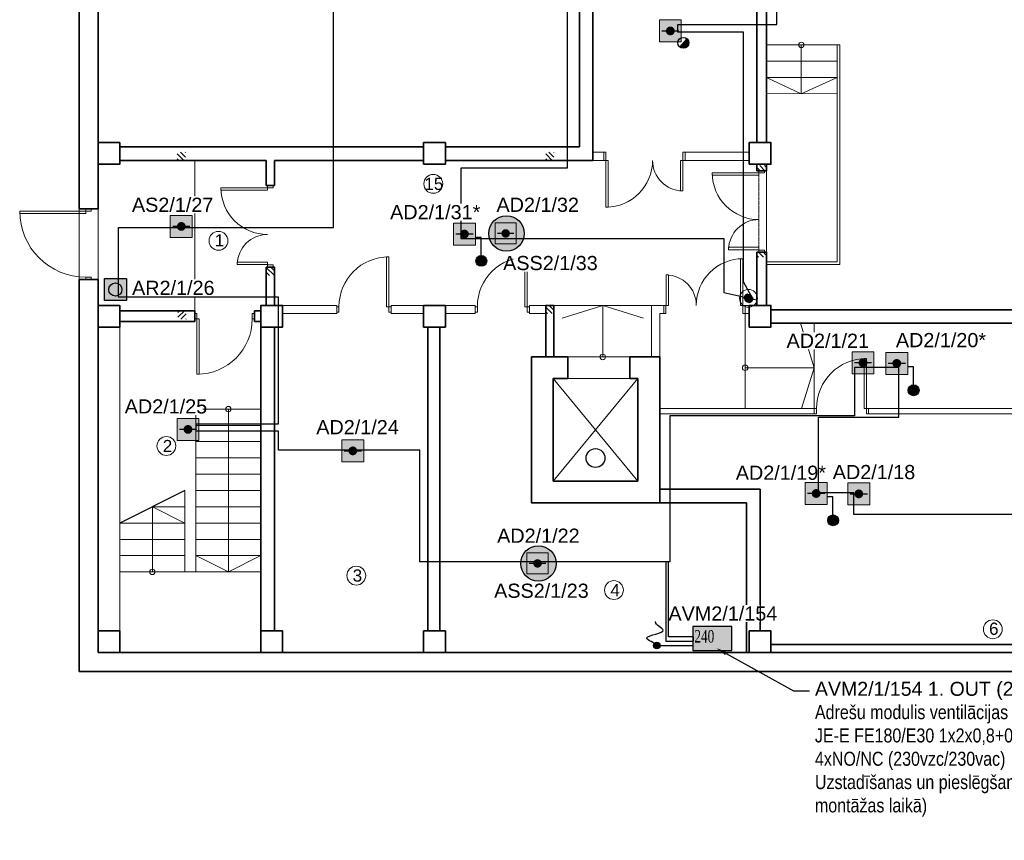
# Model space of a CAD drawing. Header units: millimetres. Extents: x -197461 to 862495, y -970068 to 63888.
# Tile 105 of 205: x -103323 to -88625, y -436475 to -424226. Entities that reach past the tile are written whole.
import ezdxf
from ezdxf import colors
from ezdxf.entities.mleader import LeaderData, LeaderLine
from ezdxf.math import Vec2, Vec3

# ---------------------------------------------------------------- set-up
doc = ezdxf.new("R2010")
doc.units = ezdxf.units.MM
doc.linetypes.add('DASHED2', pattern=[0.375, 0.25, -0.125])
doc.linetypes.add('KL', pattern=[4, 2, -2])
doc.layers.get('0').update_dxf_attribs({"linetype": 'CONTINUOUS'})
for name, color, linetype, lineweight, true_color in [('durvis -proj', 7, 'CONTINUOUS', 9, 0x1d22b9), ('durvis_esosas', 7, 'CONTINUOUS', 0, 0x8f9fa3), ('esosaas sienas', 7, 'CONTINUOUS', 35, 0x63767e), ('Esosas_kolonnas', 7, 'CONTINUOUS', 35, 0x63767e), ('kaapnes-esosas', 7, 'CONTINUOUS', 15, 0x63767e), ('nojauc!', 7, 'CONTINUOUS', 9, 0xf42206), ('Nojauc_sienas', 7, 'DASHED2', 20, 0x63767e), ('proj_starpsienas', 7, 'CONTINUOUS', 20, 0x373fae)]:
    doc.layers.add(name, color=color, linetype=linetype, lineweight=lineweight, true_color=true_color)
for name, color, linetype, lineweight in [('kaapnes', 7, 'CONTINUOUS', 15), ('PANDUSS', 7, 'CONTINUOUS', 15), ('S-STRS', 7, 'CONTINUOUS', 9), ('telpu_numeracija', 7, 'CONTINUOUS', 18)]:
    doc.layers.add(name, color=color, linetype=linetype, lineweight=lineweight)
doc.layers.add('UAS', color=240, linetype='CONTINUOUS')
doc.styles.add('ARIAL', font='arialbd.ttf')
doc.styles.add('Karlis_times', font='times.ttf', dxfattribs={"height": 2.2})
doc.styles.add('LAT', font='arial.ttf', dxfattribs={"height": 2})

# ---------------------------------------------------------------- blocks, each defined once
blk = doc.blocks.new('AP')
blk.add_hatch(color=256).paths.add_polyline_path([(150, 0, 1), (-150, 0, 1)])
for p, q in [((-250, 250), (250, 250)), ((-250, -250), (-250, 250)), ((250, 250), (250, -250)), ((250, -250), (-250, -250))]:
    blk.add_line(p, q)
blk.add_circle((0, 0), 150)
blk = doc.blocks.new('AD-proj')
at = {"lineweight": 5}
blk.add_lwpolyline([(-250, -250), (250, -250), (250, 250), (-250, 250)], close=True, dxfattribs=at)
at = {"const_width": 30}
blk.add_lwpolyline([(-200, 0), (200, 0)], dxfattribs=at)
at = {"const_width": 100}
blk.add_lwpolyline([(-50, 0, 1), (50, 0, 1)], format="xyb", close=True, dxfattribs=at)

msp = doc.modelspace()

# ---------------------------------------------------------------- hatches: boundary and pattern name
at = {"true_color": 0xffffff}
h = msp.add_hatch(color=7, dxfattribs=at)
h.dxf.hatch_style = 1
h.paths.add_polyline_path([(-96351.04258, -427826.65986, 1), (-96512.28774, -427826.65986, 1)])
h = msp.add_hatch(color=7, dxfattribs=at)
h.dxf.hatch_style = 1
h.paths.add_polyline_path([(-89897.53781, -429757.90532, 1), (-90058.78297, -429757.90532, 1)])
h = msp.add_hatch(color=7, dxfattribs=at)
h.dxf.hatch_style = 1
h.paths.add_polyline_path([(-91100.24941, -431699.23257, 1), (-91261.49456, -431699.23257, 1)])
at = {"layer": 'nojauc!', "ltscale": 40, "true_color": 0x636466}
h = msp.add_hatch(dxfattribs=at)
h.set_pattern_fill('ANSI31', color=251, scale=16.2, angle=90, style=0)
h.set_pattern_definition([(135, (-76992.57, -457700.46), (-36.37004, -36.37004), [])])
h.paths.add_polyline_path([(-100848.8296, -426203.58871), (-100970.3296, -426203.96748), (-100970.3296, -426327.24657), (-100848.8296, -426327.24657)])
h = msp.add_hatch(dxfattribs=at)
h.set_pattern_fill('ANSI31', color=251, scale=16.2, angle=90, style=0)
h.set_pattern_definition([(135, (-71492.67, -457700.46), (-36.37004, -36.37004), [])])
h.paths.add_polyline_path([(-95348.9296, -426203.58871), (-95470.4296, -426203.96748), (-95470.4296, -426327.24657), (-95348.9296, -426327.24657)])
h = msp.add_hatch(dxfattribs=at)
h.set_pattern_fill('ANSI31', color=251, scale=16.2, angle=90, style=0)
h.set_pattern_definition([(135, (-68317.47, -457854.36), (-36.37004, -36.37004), [])])
h.paths.add_polyline_path([(-92173.7296, -426403.58434), (-92319.5296, -426403.96311), (-92319.5296, -426481.14657), (-92173.7296, -426481.14657)])
h = msp.add_hatch(dxfattribs=at)
h.set_pattern_fill('ANSI31', color=251, scale=16.2, angle=90, style=0)
h.set_pattern_definition([(135, (-68317.47, -459166.56), (-36.37004, -36.37004), [])])
h.paths.add_polyline_path([(-92173.7296, -427696.14657), (-92319.5296, -427696.66073), (-92319.5296, -427771.8851), (-92173.7296, -427771.8851)])
h = msp.add_hatch(dxfattribs=at)
h.set_pattern_fill('ANSI31', color=251, scale=16.2, angle=90, style=0)
h.set_pattern_definition([(135, (-75664.17, -459466.26), (-36.37004, -36.37004), [])])
h.paths.add_polyline_path([(-99520.4296, -427917.29396), (-99641.9296, -427917.67273), (-99641.9296, -428043.88257), (-99520.4296, -428043.88257)])
h = msp.add_hatch(dxfattribs=at)
h.set_pattern_fill('ANSI31', color=251, scale=16.2, angle=90, style=0)
h.set_pattern_definition([(225, (-76983.837, -397197.73), (-36.37004, 36.37004), [])])
h.paths.add_polyline_path([(-100840.09426, -428694.60443), (-100961.59426, -428694.22566), (-100961.59426, -428570.94657), (-100840.09426, -428570.94657)])
h = msp.add_hatch(dxfattribs=at)
h.set_pattern_fill('ANSI31', color=251, scale=16.2, angle=90, style=0)
h.set_pattern_definition([(135, (-71492.67, -459984.66), (-36.37004, -36.37004), [])])
h.paths.add_polyline_path([(-95348.9296, -428487.78871), (-95470.4296, -428488.16748), (-95470.4296, -428611.44657), (-95348.9296, -428611.44657)])
at = {"layer": 'S-STRS', "true_color": 0xffffff}
h = msp.add_hatch(dxfattribs=at)
h.set_pattern_fill('ANGLE', scale=0.5625)
h.set_pattern_definition([(0, (4419033.314, 5574201.5395), (0, 3.9290625), [2.8575, -1.0715625]), (90, (4419033.314, 5574201.5395), (-3.9290625, 2e-16), [2.8575, -1.0715625])])
h.paths.add_polyline_path([(-93276.54709, -433284.56481), (-93276.48498, -433640.38512), (-92693.18619, -433640.38513), (-92693.2483, -433284.50271)])
at = {"layer": 'UAS', "lineweight": 50, "true_color": 0xffffff}
h = msp.add_hatch(color=7, dxfattribs=at)
h.dxf.hatch_style = 1
h.paths.add_polyline_path([(-93643.25795, -424393.52582), (-93577.78701, -424393.52582, 1)], flags=16)
h.paths.add_polyline_path([(-93446.84513, -424557.20317), (-93446.84513, -424229.84847), (-93774.19983, -424229.84847), (-93774.19983, -424557.20317)])
at = {"layer": 'UAS'}
h = msp.add_hatch(color=7, dxfattribs=at)
h.dxf.hatch_style = 1
h.paths.add_polyline_path([(-93335.16417, -424571.49086, 0.2103194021), (-93361.57033, -424511.49141), (-93467.46051, -424634.94946, 0.6294211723)])
at = {"layer": 'UAS', "lineweight": 50, "true_color": 0xffffff}
h = msp.add_hatch(color=7, dxfattribs=at)
h.dxf.hatch_style = 1
h.paths.add_polyline_path([(-100943.73243, -427311.83957), (-100878.26149, -427311.83957, 1)], flags=16)
h.paths.add_polyline_path([(-100747.31961, -427475.51692), (-100747.31961, -427148.16222), (-101074.67431, -427148.16222), (-101074.67431, -427475.51692)])
h = msp.add_hatch(color=7, dxfattribs=at)
h.dxf.hatch_style = 1
h.paths.add_polyline_path([(-96716.4897, -427425.50641), (-96651.01876, -427425.50641, 1)], flags=16)
h.paths.add_polyline_path([(-96520.07688, -427589.18376), (-96520.07688, -427261.82906), (-96847.43158, -427261.82906), (-96847.43158, -427589.18376)])
h = msp.add_hatch(color=7, dxfattribs=at)
h.dxf.hatch_style = 1
h.paths.add_polyline_path([(-96037.16926, -427416.18152, -1), (-96100.25619, -427416.18152, -1)], flags=0)
h.paths.add_polyline_path([(-96226.43006, -427258.46419), (-96226.43006, -427573.89885), (-95910.99539, -427573.89885), (-95910.99539, -427258.46419)], flags=16)
h.paths.add_polyline_path([(-95792.13155, -427416.8987, 1), (-96320.17886, -427416.8987, 1)])
h.paths.add_polyline_path([(-95910.99539, -427573.89885), (-96226.43006, -427573.89885), (-96226.43006, -427258.46419), (-95910.99539, -427258.46419)], flags=16)
h = msp.add_hatch(color=7, dxfattribs=at)
h.dxf.hatch_style = 1
h.paths.add_polyline_path([(-96079.75044, -427425.52491), (-96006.09563, -427425.52491, 1)], flags=16)
h.paths.add_polyline_path([(-95858.78602, -427609.66193), (-95858.78602, -427241.3879), (-96227.06005, -427241.3879), (-96227.06005, -427609.66193)])
h = msp.add_hatch(color=7, dxfattribs=at)
h.dxf.hatch_style = 1
h.paths.add_polyline_path([(-101731.29698, -428417.99071), (-101731.29698, -428090.63601), (-102058.65168, -428090.63601), (-102058.65168, -428417.99071)])
h.paths.add_polyline_path([(-101993.18074, -428254.31336, -1), (-101796.76792, -428254.31336, -1)], flags=16)
at = {"layer": 'UAS'}
h = msp.add_hatch(color=1, dxfattribs=at)
h.paths.add_polyline_path([(-92443.71718, -428384.87957), (-92472.88272, -428325.72277, 0.2855923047), (-92509.67289, -428384.87957, 0.5262828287), (-92420.05041, -428446.44287)])
h.paths.add_polyline_path([(-92444.32849, -428383.63965), (-92444.21659, -428383.58047), (-92420.05041, -428446.44287, 0.3103731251), (-92377.76147, -428384.87957, 0.5557031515), (-92472.88272, -428325.72277)])
at = {"layer": 'UAS', "lineweight": 50, "true_color": 0xffffff}
h = msp.add_hatch(color=7, dxfattribs=at)
h.dxf.hatch_style = 1
h.paths.add_polyline_path([(-90766.91815, -429347.76931), (-90701.44721, -429347.76931, 1)], flags=16)
h.paths.add_polyline_path([(-90570.50533, -429511.44666), (-90570.50533, -429184.09196), (-90897.86002, -429184.09196), (-90897.86002, -429511.44666)])
h = msp.add_hatch(color=7, dxfattribs=at)
h.dxf.hatch_style = 1
h.paths.add_polyline_path([(-90262.98492, -429356.75187), (-90197.51399, -429356.75187, 1)], flags=16)
h.paths.add_polyline_path([(-90066.57211, -429520.42921), (-90066.57211, -429193.07452), (-90393.9268, -429193.07452), (-90393.9268, -429520.42921)])
h = msp.add_hatch(color=7, dxfattribs=at)
h.dxf.hatch_style = 1
h.paths.add_polyline_path([(-100843.73243, -430341.83957), (-100778.26149, -430341.83957, 1)], flags=16)
h.paths.add_polyline_path([(-100647.31961, -430505.51692), (-100647.31961, -430178.16222), (-100974.67431, -430178.16222), (-100974.67431, -430505.51692)])
h = msp.add_hatch(color=7, dxfattribs=at)
h.dxf.hatch_style = 1
h.paths.add_polyline_path([(-98383.73243, -430661.83957), (-98318.26149, -430661.83957, 1)], flags=16)
h.paths.add_polyline_path([(-98187.31961, -430825.51692), (-98187.31961, -430498.16222), (-98514.67431, -430498.16222), (-98514.67431, -430825.51692)])
h = msp.add_hatch(color=7, dxfattribs=at)
h.dxf.hatch_style = 1
h.paths.add_polyline_path([(-91465.69652, -431298.07912), (-91400.22558, -431298.07912, 1)], flags=16)
h.paths.add_polyline_path([(-91269.2837, -431461.75647), (-91269.2837, -431134.40177), (-91596.6384, -431134.40177), (-91596.6384, -431461.75647)])
h = msp.add_hatch(color=7, dxfattribs=at)
h.dxf.hatch_style = 1
h.paths.add_polyline_path([(-90829.90192, -431303.79781), (-90764.43098, -431303.79781, 1)], flags=16)
h.paths.add_polyline_path([(-90633.48911, -431467.47516), (-90633.48911, -431140.12046), (-90960.8438, -431140.12046), (-90960.8438, -431467.47516)])
at = {"layer": 'UAS', "lineweight": 50, "true_color": 0xc7c8ca}
h = msp.add_hatch(color=9, dxfattribs=at)
h.dxf.hatch_style = 1
h.paths.add_polyline_path([(-95561.31895, -432341.82485, -1), (-95624.40588, -432341.82485, -1)], flags=0)
h.paths.add_polyline_path([(-95750.57975, -432184.10751), (-95750.57975, -432499.54218), (-95435.14508, -432499.54218), (-95435.14508, -432184.10751)], flags=16)
h.paths.add_polyline_path([(-95316.28124, -432342.54202, 1), (-95844.32855, -432342.54202, 1)])
h.paths.add_polyline_path([(-95435.14508, -432499.54218), (-95750.57975, -432499.54218), (-95750.57975, -432184.10751), (-95435.14508, -432184.10751)], flags=16)
at = {"layer": 'UAS', "lineweight": 50, "true_color": 0xffffff}
h = msp.add_hatch(color=7, dxfattribs=at)
h.dxf.hatch_style = 1
h.paths.add_polyline_path([(-95603.90013, -432351.16824), (-95530.24532, -432351.16824, 1)], flags=16)
h.paths.add_polyline_path([(-95382.93571, -432535.30526), (-95382.93571, -432167.03122), (-95751.20974, -432167.03122), (-95751.20974, -432535.30526)])
at = {"layer": 'UAS'}
h = msp.add_hatch(color=1, dxfattribs=at)
h.dxf.hatch_style = 1
h.paths.add_polyline_path([(-93862.2591, -433568.7634, 1), (-93764.02794, -433568.7634, 1)])

# ---------------------------------------------------------------- linework, layer by layer
at = {"color": 1}
for p, q in [((-96490.86037, -427880.47368), (-96372.46995, -427772.84604)), ((-96485.47898, -427767.46465), (-96377.85134, -427885.85507)), ((-90037.35559, -429811.71914), (-89918.96518, -429704.09149)), ((-90031.97421, -429698.71011), (-89924.34656, -429817.10052)), ((-91240.06719, -431753.04639), (-91121.67678, -431645.41875)), ((-91234.68581, -431640.03736), (-91127.05816, -431758.42778))]:
    msp.add_line(p, q, dxfattribs=at)
for points in [[(-96433.2625, -427745.7989), (-96433.2625, -427475.96775), (-96518.81614, -427475.96775)], [(-89979.75773, -429677.04436), (-89979.75773, -429407.21321), (-90065.31137, -429407.21321)], [(-91182.46932, -431618.37161), (-91182.46932, -431348.54046), (-91268.02297, -431348.54046)]]:
    msp.add_lwpolyline(points, dxfattribs=at)
for centre in [(-96431.66516, -427826.65986), (-89978.16039, -429757.90532), (-91180.87199, -431699.23257)]:
    msp.add_circle(centre, 80.62258, dxfattribs=at)
at = {"color": 251, "true_color": 0x636466}
msp.add_circle((-94727.49699, -430769.02719), 140.8995, dxfattribs=at)
at = {"layer": 'durvis -proj', "color": 251, "true_color": 0x636466}
for points in [[(-94571.65209, -426205.74657), (-94604.05209, -426205.74657), (-94604.05209, -426327.24657), (-94571.65209, -426327.24657)], [(-93389.05209, -426205.74657), (-93421.45209, -426205.74657), (-93421.45209, -426327.24657), (-93389.05209, -426327.24657)], [(-94571.65209, -427023.84657), (-94536.26384, -427023.84657), (-94536.26384, -426327.24657), (-94571.65209, -426327.24657)], [(-93421.45209, -426780.82317), (-93456.84033, -426780.82317), (-93456.84033, -426327.24657), (-93421.45209, -426327.24657)], [(-92983.7296, -426513.54657), (-92983.7296, -426548.93482), (-92287.1296, -426548.93482), (-92287.1296, -426513.54657)], [(-92206.1296, -426513.54657), (-92206.1296, -426481.14657), (-92287.1296, -426481.14657), (-92287.1296, -426513.54657)], [(-99540.6796, -426734.88334), (-99540.6796, -426702.48334), (-99621.6796, -426702.48334), (-99621.6796, -426734.88334)], [(-100318.2796, -426734.88334), (-100318.2796, -426770.27159), (-99621.6796, -426770.27159), (-99621.6796, -426734.88334)], [(-92740.7062, -427659.13899), (-92740.7062, -427623.75075), (-92287.1296, -427623.75075), (-92287.1296, -427659.13899)], [(-92206.1296, -427696.14657), (-92206.1296, -427663.74657), (-92287.1296, -427663.74657), (-92287.1296, -427696.14657)], [(-100075.2562, -427880.47577), (-100075.2562, -427845.08752), (-99621.6796, -427845.08752), (-99621.6796, -427880.47577)], [(-97811.64929, -427764.99657), (-97847.03754, -427764.99657), (-97847.03754, -428510.19657), (-97811.64929, -428510.19657)], [(-95745.7389, -427764.99657), (-95781.12715, -427764.99657), (-95781.12715, -428510.19657), (-95745.7389, -428510.19657)], [(-92526.0796, -427793.34657), (-92561.46785, -427793.34657), (-92561.46785, -428489.94657), (-92526.0796, -428489.94657)], [(-99540.6796, -427917.48334), (-99540.6796, -427885.08334), (-99621.6796, -427885.08334), (-99621.6796, -427917.48334)], [(-93671.67202, -428036.36997), (-93636.28378, -428036.36997), (-93636.28378, -428489.94657), (-93671.67202, -428489.94657)], [(-98589.24929, -428591.19657), (-98556.84929, -428591.19657), (-98556.84929, -428510.19657), (-98589.24929, -428510.19657)], [(-97811.64929, -428591.19657), (-97779.24929, -428591.19657), (-97779.24929, -428510.19657), (-97811.64929, -428510.19657)], [(-96523.3389, -428591.19657), (-96490.9389, -428591.19657), (-96490.9389, -428510.19657), (-96523.3389, -428510.19657)], [(-95745.7389, -428591.19657), (-95713.3389, -428591.19657), (-95713.3389, -428510.19657), (-95745.7389, -428510.19657)], [(-93708.6796, -428611.44657), (-93676.2796, -428611.44657), (-93676.2796, -428489.94657), (-93708.6796, -428489.94657)], [(-92526.0796, -428611.44657), (-92493.6796, -428611.44657), (-92493.6796, -428489.94657), (-92526.0796, -428489.94657)], [(-90683.3296, -429283.74657), (-90718.71785, -429283.74657), (-90718.71785, -430028.94657), (-90683.3296, -430028.94657)], [(-91460.9296, -430109.94657), (-91428.5296, -430109.94657), (-91428.5296, -430028.94657), (-91460.9296, -430028.94657)], [(-90683.3296, -430109.94657), (-90650.9296, -430109.94657), (-90650.9296, -430028.94657), (-90683.3296, -430028.94657)]]:
    msp.add_lwpolyline(points, close=True, dxfattribs=at)
for centre, radius, start, end in [((-94571.65209, -426327.24657), 696.6, 270, 0), ((-93421.45209, -426327.24657), 453.6, 180.000056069, 269.417990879), ((-92287.1296, -426513.54657), 696.6, 180, 270), ((-99621.6796, -426734.88334), 696.6, 180, 270), ((-92287.1296, -427663.74657), 453.6, 90.000056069, 179.417990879), ((-99621.6796, -427885.08334), 453.6, 90.000056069, 179.417990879), ((-97811.64929, -428510.19657), 745.2, 90, 180), ((-95745.7389, -428510.19657), 745.2, 90, 180), ((-92526.0796, -428489.94657), 696.6, 90, 180), ((-93676.2796, -428489.94657), 453.6, 0.000056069, 89.417990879), ((-90683.3296, -430028.94657), 745.2, 90, 180)]:
    msp.add_arc(centre, radius, start, end, dxfattribs=at)
at = {"layer": 'durvis_esosas', "color": 251, "true_color": 0x636466}
for points in [[(-103323.3796, -427082.56815), (-103323.3796, -427117.9564), (-102335.1796, -427117.9564), (-102335.1796, -427082.56815)], [(-102254.1796, -427082.56815), (-102254.1796, -427050.16815), (-102335.1796, -427050.16815), (-102335.1796, -427082.56815)], [(-102254.1796, -428103.16815), (-102254.1796, -428070.76815), (-102335.1796, -428070.76815), (-102335.1796, -428103.16815)], [(-100677.45892, -428611.44657), (-100709.85892, -428611.44657), (-100709.85892, -428692.44657), (-100677.45892, -428692.44657)], [(-99818.85892, -428611.44657), (-99851.25892, -428611.44657), (-99851.25892, -428692.44657), (-99818.85892, -428692.44657)], [(-100677.45892, -429518.64657), (-100642.07067, -429518.64657), (-100642.07067, -428692.44657), (-100677.45892, -428692.44657)]]:
    msp.add_lwpolyline(points, close=True, dxfattribs=at)
for centre, radius, start, end in [((-102335.1796, -427082.56815), 988.2, 180, 270), ((-100677.45892, -428692.44657), 826.2, 270, 0)]:
    msp.add_arc(centre, radius, start, end, dxfattribs=at)
at = {"layer": 'esosaas sienas', "color": 251, "true_color": 0x636466}
for p, q in [((-102436.4296, -427050.16815), (-102436.4296, -420916.44657)), ((-102152.9296, -427050.16815), (-102152.9296, -421199.94657)), ((-94968.2296, -421199.94657), (-94968.2296, -426124.74657)), ((-94765.7296, -421199.94657), (-94765.7296, -426327.24657)), ((-92319.5296, -421523.94657), (-92319.5296, -426059.94657)), ((-92173.7296, -421523.94657), (-92173.7296, -426059.94657)), ((-101828.9296, -426124.74657), (-97292.9296, -426124.74657)), ((-96968.9296, -426124.74657), (-94968.2296, -426124.74657)), ((-101828.9296, -426327.24657), (-100970.3296, -426327.24657)), ((-100970.3296, -426327.24657), (-99641.9296, -426327.24657)), ((-99641.9296, -426702.48334), (-99641.9296, -426327.24657)), ((-99520.4296, -426327.24657), (-97292.9296, -426327.24657)), ((-99520.4296, -426702.48334), (-99520.4296, -426327.24657)), ((-96968.9296, -426327.24657), (-95470.4296, -426327.24657)), ((-95470.4296, -426327.24657), (-94765.7296, -426327.24657)), ((-92319.5296, -426383.94657), (-92319.5296, -426481.14657)), ((-92173.7296, -426383.94657), (-92173.7296, -426481.14657)), ((-92173.7296, -426481.14657), (-92319.5296, -426481.14657)), ((-99520.4296, -426702.48334), (-99641.9296, -426702.48334)), ((-102152.9296, -427050.16815), (-102436.4296, -427050.16815)), ((-92319.5296, -427696.14657), (-92319.5296, -428489.94657)), ((-92173.7296, -427696.14657), (-92319.5296, -427696.14657)), ((-92173.7296, -427696.14657), (-92173.7296, -428489.94657)), ((-99641.9296, -428489.94657), (-99641.9296, -427917.48334)), ((-99520.4296, -427917.48334), (-99641.9296, -427917.48334)), ((-99520.4296, -427917.48334), (-99641.9296, -427917.48334)), ((-99520.4296, -428489.94657), (-99520.4296, -427917.48334)), ((-102436.4296, -433957.44657), (-102436.4296, -428103.16815)), ((-102152.9296, -428103.16815), (-102436.4296, -428103.16815)), ((-102152.9296, -433673.94657), (-102152.9296, -428103.16815)), ((-101828.9296, -428570.94657), (-100970.3296, -428570.94657)), ((-100970.3296, -428570.94657), (-100709.85892, -428570.94657)), ((-100709.85892, -428732.94657), (-100709.85892, -428570.94657)), ((-99818.85892, -428570.94657), (-99722.9296, -428570.94657)), ((-99818.85892, -428732.94657), (-99818.85892, -428570.94657)), ((-95470.4296, -428489.94657), (-95470.4296, -429259.44657)), ((-95348.9296, -428489.94657), (-95470.4296, -428489.94657)), ((-95348.9296, -428489.94657), (-95348.9296, -429259.44657)), ((-92108.9296, -428554.74657), (-87572.9296, -428554.74657)), ((-101828.9296, -428732.94657), (-100709.85892, -428732.94657)), ((-99818.85892, -428732.94657), (-99722.9296, -428732.94657)), ((-92108.9296, -428757.24657), (-87572.9296, -428757.24657)), ((-99721.65892, -433673.94657), (-99721.65892, -428813.94657)), ((-99519.15892, -433349.94657), (-99519.15892, -428813.94657)), ((-97228.1296, -428813.94657), (-97228.1296, -433349.94657)), ((-97049.9296, -428813.94657), (-97049.9296, -433349.94657)), ((-95138.3296, -429259.44657), (-95138.3296, -429583.44657)), ((-94214.9296, -429583.44657), (-94214.9296, -429259.44657)), ((-95138.3296, -429583.44657), (-95357.0296, -429583.44657)), ((-95357.0296, -429583.44657), (-95357.0296, -431114.34657)), ((-94093.4296, -429583.44657), (-94214.9296, -429583.44657)), ((-94093.4296, -431114.34657), (-94093.4296, -429583.44657)), ((-95357.0296, -431114.34657), (-94093.4296, -431114.34657)), ((-92270.9296, -431235.84657), (-93769.4296, -431235.84657)), ((-92270.9296, -431235.84657), (-92270.9296, -433349.94657)), ((-92473.4296, -431438.34657), (-95681.0296, -431438.34657)), ((-92473.4296, -431438.34657), (-92473.4296, -433673.94657)), ((-87572.9296, -433552.44657), (-92108.9296, -433552.44657)), ((-72668.9296, -433673.94657), (-102152.9296, -433673.94657)), ((-77852.9296, -433957.44657), (-102436.4296, -433957.44657))]:
    msp.add_line(p, q, dxfattribs=at)
at = {"layer": 'esosaas sienas', "color": 251, "lineweight": 5, "true_color": 0x636466}
msp.add_line((-102436.4296, -427050.16815), (-102436.4296, -428103.16815), dxfattribs=at)
at = {"layer": 'esosaas sienas', "color": 251, "true_color": 0x636466}
msp.add_lwpolyline([(-95138.3296, -429259.44657), (-95681.0296, -429259.44657), (-95681.0296, -431438.34657), (-93769.4296, -431438.34657), (-93769.4296, -429259.44657), (-94214.9296, -429259.44657)], dxfattribs=at)
at = {"layer": 'Esosas_kolonnas', "color": 251, "true_color": 0x636466}
for points in [[(-102152.9296, -426383.94657), (-101828.9296, -426383.94657), (-101828.9296, -426059.94657), (-102152.9296, -426059.94657)], [(-97292.9296, -426383.94657), (-96968.9296, -426383.94657), (-96968.9296, -426059.94657), (-97292.9296, -426059.94657)], [(-92432.9296, -426383.94657), (-92108.9296, -426383.94657), (-92108.9296, -426059.94657), (-92432.9296, -426059.94657)], [(-102152.9296, -428813.94657), (-101828.9296, -428813.94657), (-101828.9296, -428489.94657), (-102152.9296, -428489.94657)], [(-99722.9296, -428813.94657), (-99398.9296, -428813.94657), (-99398.9296, -428489.94657), (-99722.9296, -428489.94657)], [(-97292.9296, -428813.94657), (-96968.9296, -428813.94657), (-96968.9296, -428489.94657), (-97292.9296, -428489.94657)], [(-92432.9296, -428813.94657), (-92108.9296, -428813.94657), (-92108.9296, -428489.94657), (-92432.9296, -428489.94657)], [(-102152.9296, -433673.94657), (-101828.9296, -433673.94657), (-101828.9296, -433349.94657), (-102152.9296, -433349.94657)], [(-99722.9296, -433673.94657), (-99398.9296, -433673.94657), (-99398.9296, -433349.94657), (-99722.9296, -433349.94657)], [(-97292.9296, -433673.94657), (-96968.9296, -433673.94657), (-96968.9296, -433349.94657), (-97292.9296, -433349.94657)], [(-92432.9296, -433673.94657), (-92108.9296, -433673.94657), (-92108.9296, -433349.94657), (-92432.9296, -433349.94657)]]:
    msp.add_lwpolyline(points, close=True, dxfattribs=at)
at = {"layer": 'kaapnes', "color": 251, "true_color": 0x636466}
for p, q in [((-92173.7296, -424601.94657), (-91120.81853, -424600.25148)), ((-92173.7296, -426059.94657), (-92173.7296, -424601.94657)), ((-91655.3296, -424601.94657), (-91655.3296, -425330.94657)), ((-91120.81853, -424600.25148), (-91120.81853, -427840.25148)), ((-91080.31853, -424600.25148), (-91120.81853, -424600.25148)), ((-91080.31853, -424600.25148), (-91080.31853, -427880.75148)), ((-92173.7296, -424844.94657), (-91120.81853, -424843.25148)), ((-92173.7296, -425087.94657), (-91120.81853, -425086.25148)), ((-91655.3296, -425330.94657), (-91120.81853, -425086.25148)), ((-92173.7296, -425087.94657), (-91655.3296, -425330.94657)), ((-92173.7296, -425330.94657), (-91120.81853, -425329.25148)), ((-92173.7296, -426481.14657), (-92173.7296, -427696.14657)), ((-92173.7296, -427841.94657), (-91120.81853, -427840.25148)), ((-92173.7296, -427882.44657), (-91080.31853, -427880.75148))]:
    msp.add_line(p, q, dxfattribs=at)
msp.add_circle((-91655.3296, -424601.94657), 40.5, dxfattribs=at)
at = {"layer": 'kaapnes-esosas', "color": 251, "true_color": 0x636466}
for p, q in [((-101828.9296, -428813.94657), (-101828.9296, -433349.94657)), ((-94093.4296, -429583.44657), (-95357.0296, -431114.34657)), ((-95357.0296, -429583.44657), (-94093.4296, -431114.34657)), ((-95138.3296, -429583.44657), (-94214.9296, -429583.44657)), ((-100693.65892, -432468.62305), (-100693.65892, -430038.62305)), ((-100693.65892, -430038.62305), (-99721.65892, -430038.62305)), ((-100207.65892, -432468.62305), (-100207.65892, -430038.62305)), ((-100693.65892, -430281.62305), (-99721.65892, -430281.62305)), ((-100693.65892, -430524.62305), (-99721.65892, -430524.62305)), ((-100693.65892, -430767.62305), (-99721.65892, -430767.62305)), ((-100693.65892, -431010.62305), (-99721.65892, -431010.62305)), ((-100856.9296, -431253.62305), (-100856.9296, -432468.62305)), ((-100693.65892, -431253.62305), (-99721.65892, -431253.62305)), ((-101342.9296, -431496.62305), (-100856.9296, -431496.62305)), ((-101342.9296, -432468.62305), (-101342.9296, -431496.62305)), ((-101342.9296, -431496.62305), (-100856.9296, -431739.62305)), ((-100693.65892, -431496.62305), (-99721.65892, -431496.62305)), ((-101828.9296, -431739.62305), (-100856.9296, -431739.62305)), ((-100693.65892, -431739.62305), (-99721.65892, -431739.62305)), ((-101828.9296, -431982.62305), (-100856.9296, -431982.62305)), ((-100693.65892, -431982.62305), (-99721.65892, -431982.62305)), ((-101828.9296, -432225.62305), (-100856.9296, -432225.62305)), ((-100693.65892, -432225.62305), (-99721.65892, -432225.62305)), ((-100207.65892, -432468.62305), (-100693.65892, -432225.62305)), ((-100207.65892, -432468.62305), (-99721.65892, -432225.62305)), ((-101828.9296, -432468.62305), (-100856.9296, -432468.62305)), ((-100856.9296, -432468.62305), (-99721.65892, -432468.62305)), ((-101828.9296, -433673.94657), (-99721.65892, -433673.94657))]:
    msp.add_line(p, q, dxfattribs=at)
at = {"layer": 'kaapnes-esosas', "color": 251, "lineweight": 30, "true_color": 0x636466}
msp.add_line((-100856.9296, -431253.62305), (-101828.9296, -431739.62305), dxfattribs=at)
at = {"layer": 'kaapnes-esosas', "color": 251, "true_color": 0x636466}
for centre in [(-100207.65892, -430038.62305), (-101342.9296, -432468.62305)]:
    msp.add_circle(centre, 40.5, dxfattribs=at)
at = {"layer": 'Nojauc_sienas', "color": 251, "true_color": 0x636466}
msp.add_line((-92287.1296, -426513.54657), (-92287.1296, -427663.74657), dxfattribs=at)
at = {"layer": 'PANDUSS', "color": 251, "true_color": 0x636466}
for p, q in [((-100709.85892, -428570.94657), (-100709.85892, -426327.24657)), ((-102152.9296, -427050.16815), (-102152.9296, -428103.16815)), ((-95348.9296, -428489.94657), (-93890.9296, -428489.94657)), ((-94619.9296, -428489.94657), (-95227.4296, -428679.22944)), ((-94619.9296, -428489.94657), (-94619.9296, -429259.44657)), ((-94619.9296, -428489.94657), (-94012.4296, -428679.22944)), ((-92493.6796, -430028.94657), (-92493.6796, -428611.44657)), ((-91460.9296, -429421.44657), (-91667.87888, -428757.24657)), ((-91460.9296, -430028.94657), (-91460.9296, -428757.24657)), ((-95138.3296, -429259.44657), (-94214.9296, -429259.44657)), ((-92493.6796, -429421.44657), (-91460.9296, -429421.44657)), ((-91460.9296, -429421.44657), (-91650.21247, -430028.94657))]:
    msp.add_line(p, q, dxfattribs=at)
for centre in [(-94619.9296, -429259.44657), (-92493.6796, -429421.44657)]:
    msp.add_circle(centre, 41.46301, dxfattribs=at)
at = {"layer": 'proj_starpsienas', "color": 251, "true_color": 0x636466}
for p, q in [((-94765.7296, -426205.74657), (-94604.05209, -426205.74657)), ((-94604.05209, -426205.74657), (-94604.05209, -426327.24657)), ((-93389.05209, -426205.74657), (-92432.9296, -426205.74657)), ((-93389.05209, -426205.74657), (-93389.05209, -426327.24657)), ((-94765.7296, -426327.24657), (-94604.05209, -426327.24657)), ((-93389.05209, -426327.24657), (-92432.9296, -426327.24657)), ((-99398.9296, -428489.94657), (-98589.24929, -428489.94657)), ((-99398.9296, -428611.44657), (-98589.24929, -428611.44657)), ((-98589.24929, -428489.94657), (-98589.24929, -428611.44657)), ((-97779.24929, -428489.94657), (-97292.9296, -428489.94657)), ((-97779.24929, -428489.94657), (-97779.24929, -428611.44657)), ((-97779.24929, -428611.44657), (-97292.9296, -428611.44657)), ((-96968.9296, -428489.94657), (-96523.3389, -428489.94657)), ((-96968.9296, -428611.44657), (-96523.3389, -428611.44657)), ((-96523.3389, -428489.94657), (-96523.3389, -428611.44657)), ((-95713.3389, -428489.94657), (-95470.4296, -428489.94657)), ((-95713.3389, -428489.94657), (-95713.3389, -428611.44657)), ((-95713.3389, -428611.44657), (-95470.4296, -428611.44657)), ((-93890.9296, -429259.44657), (-93890.9296, -428489.94657)), ((-93890.9296, -428489.94657), (-93708.6796, -428489.94657)), ((-93769.4296, -429259.44657), (-93769.4296, -428611.44657)), ((-93769.4296, -428611.44657), (-93708.6796, -428611.44657)), ((-93708.6796, -428611.44657), (-93708.6796, -428489.94657)), ((-92493.6796, -428489.94657), (-92432.9296, -428489.94657)), ((-92493.6796, -428611.44657), (-92493.6796, -428489.94657)), ((-92493.6796, -428611.44657), (-92432.9296, -428611.44657)), ((-93769.4296, -430028.94657), (-91460.9296, -430028.94657)), ((-91460.9296, -430028.94657), (-91460.9296, -430109.94657)), ((-90650.9296, -430028.94657), (-87208.29503, -430028.94657)), ((-90650.9296, -430028.94657), (-90650.9296, -430109.94657)), ((-93769.4296, -430109.94657), (-91460.9296, -430109.94657)), ((-90650.9296, -430109.94657), (-87208.29503, -430109.94657))]:
    msp.add_line(p, q, dxfattribs=at)
at = {"layer": 'telpu_numeracija', "color": 251, "true_color": 0x636466}
for centre in [(-97149.29418, -426676.8309), (-100356.03915, -427526.15623), (-101133.61913, -430589.08189), (-98298.54767, -432524.73586), (-94452.23272, -432739.8922), (-88796.84203, -433325.43417)]:
    msp.add_circle(centre, 140.8995, dxfattribs=at)
at = {"layer": 'UAS', "color": 7}
msp.add_line((-93467.5475, -424635.05087), (-93361.54434, -424511.46111), dxfattribs=at)
at = {"layer": 'UAS', "color": 5}
for p, q in [((-93352.9431, -424505.16849), (-93352.75572, -424505.16849)), ((-93352.75572, -424505.16849), (-93352.19357, -424505.16849))]:
    msp.add_line(p, q, dxfattribs=at)
at = {"layer": 'UAS', "color": 1}
for points in [[(-95150, -421370), (-95150, -426440), (-96740, -426440), (-96740, -427490), (-92810, -427490), (-92810, -428300), (-92320, -428410)], [(-92400, -428360), (-92520, -428140), (-92520, -424410), (-93500, -424410), (-93500, -424300), (-92020, -424300), (-92020, -422020), (-91280, -422020), (-87890, -422020), (-87890, -424950), (-78910, -424950), (-78910, -426160), (-78860, -426160), (-78860, -421390), (-73110, -421390), (-73110, -422380), (-71900, -422380), (-71900, -422600), (-72850, -422600), (-72850, -428130), (-72750, -428420)], [(-86350, -431610), (-90870, -431610), (-90870, -431290), (-91400, -431290), (-91400, -430160), (-90200, -430160), (-90200, -429420), (-90860, -429420), (-90860, -430140), (-93620, -430140), (-93620, -432320), (-97350, -432320), (-97350, -430650), (-99460, -430650), (-99460, -430370), (-100690, -430370), (-100690, -430260), (-99460, -430260), (-99460, -428370), (-101850, -428370), (-101850, -427330), (-98640, -427330), (-98640, -423460)], [(-93678.98819, -432320.23305), (-93678.98819, -433503.7766), (-93264.54214, -433503.7766), (-93264.54214, -433438.05095), (-93636.20735, -433438.05095), (-93636.20735, -432319.99212)]]:
    msp.add_lwpolyline(points, dxfattribs=at)
at = {"layer": 'UAS', "color": 1, "ltscale": 0.2}
msp.add_lwpolyline([(-92693.2483, -433284.50271), (-93276.54709, -433284.56481), (-93276.48498, -433640.38512), (-92693.18619, -433640.38513)], close=True, dxfattribs=at)
at = {"layer": 'UAS', "color": 5}
msp.add_lwpolyline([(-93754.51924, -433568.60278), (-93278.25894, -433568.60278)], dxfattribs=at)
at = {"layer": 'UAS', "color": 7}
msp.add_circle((-93416.53194, -424571.49086), 81.36777, dxfattribs=at)
at = {"layer": 'UAS', "color": 1, "lineweight": 30}
for centre in [(-96056.1552, -427416.8987), (-95580.3049, -432342.54202)]:
    msp.add_circle(centre, 264.02365, dxfattribs=at)
at = {"layer": 'UAS', "color": 1, "linetype": 'ByBlock', "lineweight": 18, "ltscale": 50}
msp.add_circle((-92443.66517, -428384.85207), 132.47566, dxfattribs=at)
at = {"layer": 'UAS', "color": 1, "linetype": 'KL', "lineweight": 18, "ltscale": 50}
msp.add_circle((-92443.71718, -428384.87957), 65.95571, dxfattribs=at)
at = {"layer": 'UAS', "color": 1}
msp.add_circle((-93813.14352, -433568.7634), 49.11558, dxfattribs=at)
msp.add_spline([(-93809.42191, -433549.08746), (-93961.0511, -433450.80417), (-93715.17646, -433338.17751), (-93834.02, -433211.22357), (-93834.02, -433209.1837)], degree=3, dxfattribs=at)

# ---------------------------------------------------------------- block references
at = {"layer": 'UAS'}
for p, xscale, yscale, zscale in [((-93610.52248, -424393.52582), 0.6547093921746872, 0.6547093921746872, 0.6547093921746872), ((-100910.99696, -427311.83957), 0.6547093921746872, 0.6547093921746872, 0.6547093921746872), ((-96683.75423, -427425.50641), 0.6547093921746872, 0.6547093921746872, 0.6547093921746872), ((-96068.71272, -427416.18152), 0.6308693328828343, 0.6308693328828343, 0.6308693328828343), ((-90734.18268, -429347.76931), 0.6547093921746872, 0.6547093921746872, 0.6547093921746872), ((-90230.24945, -429356.75187), 0.6547093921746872, 0.6547093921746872, 0.6547093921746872), ((-100810.99696, -430341.83957), 0.6547093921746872, 0.6547093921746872, 0.6547093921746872), ((-98350.99696, -430661.83957), 0.6547093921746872, 0.6547093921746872, 0.6547093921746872), ((-91432.96105, -431298.07912), 0.6547093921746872, 0.6547093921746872, 0.6547093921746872), ((-90797.16645, -431303.79781), 0.6547093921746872, 0.6547093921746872, 0.6547093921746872), ((-95592.86242, -432341.82485), 0.6308693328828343, 0.6308693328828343, 0.6308693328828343)]:
    msp.add_blockref('AD-proj', p, dxfattribs=dict(at, xscale=xscale, yscale=yscale, zscale=zscale))
at = {"layer": 'UAS', "color": 97, "xscale": 0.6547093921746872, "yscale": 0.6547093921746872, "zscale": 0.6547093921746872}
msp.add_blockref('AP', (-101894.97433, -428254.31336), dxfattribs=at)

# ---------------------------------------------------------------- texts
at = {"layer": 'telpu_numeracija', "color": 251, "true_color": 0x636466, "char_height": 182.1771, "attachment_point": 7, "style": 'LAT'}
for s, insert in [('15', (-97282.35862, -426770.17052)), ('1', (-100411.49069, -427610.87875)), ('2', (-101187.61301, -430680.95775)), ('3', (-98352.54155, -432616.61172)), ('4', (-94506.2266, -432831.76807)), ('6', (-88852.29357, -433410.15669))]:
    msp.add_mtext(s, dxfattribs=dict(at, insert=insert))
at = {"layer": 'UAS', "color": 1, "style": 'Karlis_times', "width": 0.7}
msp.add_text('240', height=186.805669, dxfattribs=at).set_placement((-93251.06943, -433523.25395))

# ---------------------------------------------------------------- leaders
at = {"layer": 'UAS', "color": 18, "true_color": 0x000000}
ml = msp.add_multileader_mtext('Standard', dxfattribs=at)
ml.set_content('\\A1;{\\fArial|b0|i0|c186|p34;\\C1;AVM2/1/154 \\C256;\\c0;1. OUT (230vac, NC)\\fArial|b0|i0|c0|p34;\\P\\fArial Narrow|b0|i0|c0|p34;Adre\\fArial Narrow|b0|i0|c186|p34;šu modulis ventilācijas atslēgšanai EL skapī\\fArial Narrow|b0|i0|c0|p34;\\P\\fArial Narrow|b0|i0|c186|p34;JE-E FE180/E30 1x2x0,8+0,8 \\fArial Narrow|b0|i0|c0|p34; uz relejs 4xNO/NC (230vzc/230vac)\\fArial Narrow|b0|i0|c186|p34;\\PUzstadīšanas un pieslēgšanas vietas precizēt montāžas laikā)}', color=(41, 19, 236))
ml.set_leader_properties()
ml.build(insert=Vec2(0, 0))
ml.multileader.update_dxf_attribs({"text_right_attachment_type": 6, "dogleg_length": 0.36, "arrow_head_size": 166.99834})
ctx = ml.context
ctx.base_point, ctx.char_height, ctx.arrow_head_size, ctx.landing_gap_size, ctx.plane_origin = Vec3(-91535.08351, -434244.74254), 208.74792195, 166.99834, 83.49917, Vec3(-86669.75607, -459729.88218)
ctx.right_attachment = 6
notes = []
notes.append((ctx, [(0, (1, 1, 0), (-91771.05857, -434244.74254), (1, 0), 235.97506, [(0, [(-92925.20181, -433605.88265)], 0, [])])]))
ctx.mtext.insert, ctx.mtext.width, ctx.mtext.flow_direction = Vec3(-91451.58434, -434109.68292), 5185.9486629, 5
for ctx, leaders in notes:
    for number, flags, end, landing, length, lines in leaders:
        leader = LeaderData()
        leader.index, (leader.has_last_leader_line, leader.has_dogleg_vector, leader.attachment_direction) = number, flags
        leader.last_leader_point, leader.dogleg_vector, leader.dogleg_length = Vec3(end), Vec3(landing), length
        for number, points, colour, breaks in lines:
            line = LeaderLine()
            line.index, line.vertices, line.color, line.breaks = number, Vec3.list(points), colors.encode_raw_color(colour), breaks
            leader.lines.append(line)
        ctx.leaders.append(leader)

# ---------------------------------------------------------------- next in the draw order: texts
at = {"layer": 'UAS', "color": 251, "linetype": 'Continuous', "lineweight": 20, "true_color": 0x636466, "char_height": 211.4384766, "width": 1051.7117129, "attachment_point": 5, "style": 'ARIAL', "bg_fill": 3, "box_fill_scale": 1.1, "bg_fill_color": 256, "bg_fill_transparency": 0}
for s, insert in [('\\A1;{\\fArial|b0|i0|c186|p34;\\C1;AS2/1/27}', (-101040, -426990)), ('\\A1;{\\fArial|b0|i0|c186|p34;\\C1;AD2/1/31*}', (-97120, -427100)), ('\\A1;{\\fArial|b0|i0|c186|p34;\\C1;AD2/1/32}', (-95590, -426990)), ('\\A1;{\\fArial|b0|i0|c186|p34;\\C1;ASS2/1/33}', (-95400, -427860)), ('\\A1;{\\fArial|b0|i0|c186|p34;\\C1;AR2/1/26}', (-101030, -428230)), ('\\A1;{\\fArial|b0|i0|c186|p34;\\C1;AD2/1/21}', (-91260, -429020)), ('\\A1;{\\fArial|b0|i0|c186|p34;\\C1;AD2/1/20*}', (-89570, -429010)), ('\\A1;{\\fArial|b0|i0|c186|p34;\\C1;AD2/1/25}', (-101140, -430000)), ('\\A1;{\\fArial|b0|i0|c186|p34;\\C1;AD2/1/24}', (-98280, -430310)), ('\\A1;{\\fArial|b0|i0|c186|p34;\\C1;AD2/1/19*}', (-91960, -430990)), ('\\A1;{\\fArial|b0|i0|c186|p34;\\C1;AD2/1/18}', (-90570, -430980)), ('\\A1;{\\fArial|b0|i0|c186|p34;\\C1;AD2/1/22}', (-95580, -431930)), ('\\A1;{\\fArial|b0|i0|c186|p34;\\C1;AVM2/1/154}', (-92826.14524, -433091.36069))]:
    msp.add_mtext(s, dxfattribs=dict(at, insert=insert))
at = {"layer": 'UAS', "color": 251, "linetype": 'Continuous', "lineweight": 20, "true_color": 0x636466, "insert": (-95534.38634, -432751.52741), "char_height": 211.4384766, "attachment_point": 5, "style": 'ARIAL', "bg_fill": 3, "box_fill_scale": 1.1, "bg_fill_color": 256, "bg_fill_transparency": 0}
msp.add_mtext('\\A1;{\\fArial|b0|i0|c186|p34;\\C1;ASS2/1/23}', dxfattribs=at)

doc.saveas('drawing.dxf')
